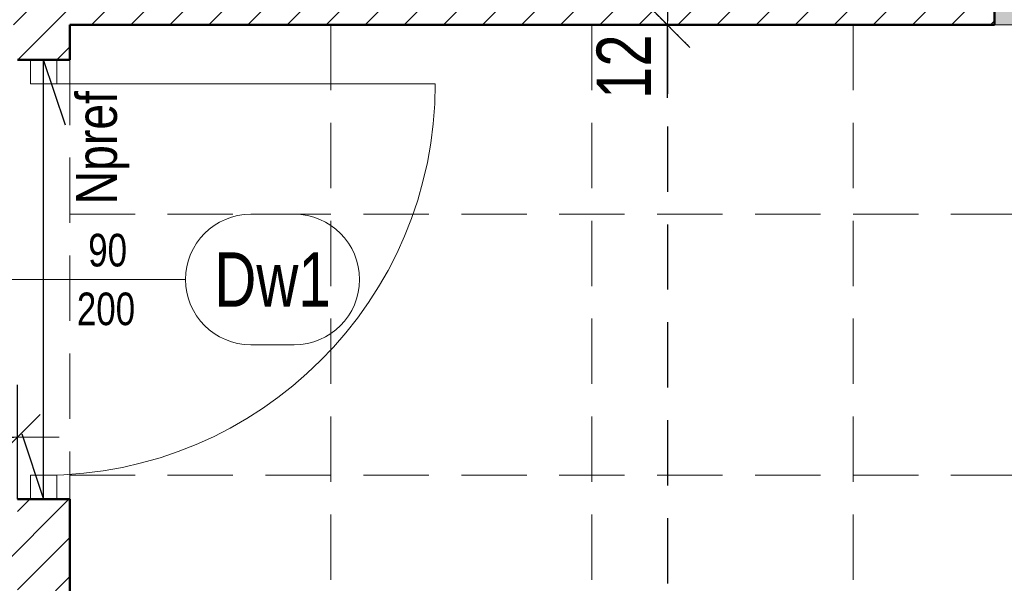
# Model space of a CAD drawing. Header units: millimetres. Extents: x 27490 to 108194, y -40520 to 41185.
# Tile 6 of 65: x 28433 to 28659, y -31823 to -31694. Entities that reach past the tile are written whole.
import ezdxf
from ezdxf.enums import TextEntityAlignment as Align

# ---------------------------------------------------------------- set-up
doc = ezdxf.new("R2010")
doc.units = ezdxf.units.MM
doc.linetypes.add('DASHEDX2', pattern=[1.5, 1, -0.5])
doc.layers.get('0').update_dxf_attribs({"lineweight": 18})
doc.layers.get('Defpoints').update_dxf_attribs({"lineweight": 18})
for name, color, linetype, lineweight in [('BA_sym', 7, 'Continuous', 18), ('BA_txc', 1, 'Continuous', 18), ('BA_txs', 2, 'Continuous', 18), ('PG_PRZERYWANE_ŚREDNIE', 1, 'DASHEDX2', 18), ('PG_WIDOKOWE_CIENKIE', 1, 'Continuous', 18), ('PG_WYMIARY', 1, 'Continuous', 18), ('PG_ŚCIANY_DZIAŁOWE', 3, 'Continuous', 18), ('WYBURZENIA', 160, 'Continuous', 30), ('WYPOSAŻENIE GARAŻU', 253, 'Continuous', 5)]:
    doc.layers.add(name, color=color, linetype=linetype, lineweight=lineweight)
doc.styles.add('BIKTS', font='bikromsw.shx', dxfattribs={"width": 0.85})
doc.styles.add('BIKWYM', font='BIKROMSW.SHX', dxfattribs={"width": 0.8})
doc.dimstyles.new('BA_KR_50', dxfattribs={"dimscale": 0.5, "dimtxt": 25, "dimasz": 1.666667, "dimexe": 24, "dimexo": 0, "dimgap": 0, "dimtad": 0, "dimdec": 1, "dimrnd": 0.5, "dimzin": 9, "dimdsep": 46, "dimtxsty": 'BIKWYM', "dimblk": 'WYM-KR', "dimcen": 0, "dimdle": 20, "dimclrd": 256, "dimclre": 256, "dimclrt": 7, "dimadec": 0, "dimazin": 0, "dimtfac": 0.033333, "dimtdec": 1, "dimtmove": 0, "dimatfit": 3, "dimldrblk": 'WYM-KR', "dimfxl": 40, "dimfxlon": 1, "dimtvp": 0.8, "dimtolj": 1, "dimarcsym": 0})

# ---------------------------------------------------------------- blocks, each defined once
blk = doc.blocks.new('symdrz')
blk.add_lwpolyline([(-10, -30, -1), (-10, 30), (10, 30, -1), (10, -30)], format="xyb", close=True)
at = {"style": 'BIKTS', "width": 0.8}
blk.add_attdef('SZERDRZ', text='', height=25, dxfattribs=at).set_placement((77.15, 8.8), align=Align.CENTER)
blk.add_attdef('SYMDRZ', text='', height=25, dxfattribs=at).set_placement((0, 0), align=Align.MIDDLE)
blk.add_attdef('WYSDRZ', text='', height=25, dxfattribs=at).set_placement((77.15, -9.49), align=Align.TOP_CENTER)
blk = doc.blocks.new('dr1h901')
at = {"color": 0}
blk.add_line((-0.5, 0), (-0.5, 1), dxfattribs=at)
blk.add_line((0, 0.3622), (0, -0.2655))
blk.add_arc((-0.5, 0), 1, 0, 90, dxfattribs=at)
blk = doc.blocks.new('jamb')
blk.add_lwpolyline([(-0.5, -0.5), (-0.5, 0.5), (0.5, 0.5), (0.5, -0.5)], close=True)
blk = doc.blocks.new('A$Cb1b4349b')
at = {"layer": 'WYPOSAŻENIE GARAŻU', "color": 240, "true_color": 0xed1f24, "xscale": 5.5, "yscale": 5.999999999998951, "zscale": 5.5, "rotation": 90}
for p in [(23.9, 98.25), (23.9, 2.75)]:
    blk.add_blockref('jamb', p, dxfattribs=at)
at = {"layer": 'WYPOSAŻENIE GARAŻU', "color": 1, "xscale": -90, "yscale": 90, "zscale": -90, "rotation": 270}
blk.add_blockref('dr1h901', (23.9, 50.5), dxfattribs=at)
blk = doc.blocks.new('WYM-KR')
at = {"color": 7, "linetype": 'ByBlock'}
blk.add_line((6.24, 6.24), (-6.24, -6.24), dxfattribs=at)
at = {"linetype": 'ByBlock'}
blk.add_line((11.52, 0), (-11.52, 0), dxfattribs=at)
blk = doc.blocks.new('*D801')
at = {"layer": 'Defpoints', "color": 0, "transparency": 16777216}
for p in [(28432.74, -31789.69), (28432.74, -31803.98), (28361.74, -31811.98)]:
    blk.add_point(p, dxfattribs=at)
at = {"layer": 'PG_WYMIARY', "lineweight": -2, "transparency": 16777216}
for p, q in [((28361.74, -31809.69), (28361.74, -31777.69)), ((28432.74, -31803.98), (28432.74, -31777.69)), ((28362.57, -31789.69), (28431.91, -31789.69))]:
    blk.add_line(p, q, dxfattribs=at)
at = {"layer": 'PG_WYMIARY', "lineweight": -2, "transparency": 16777216, "xscale": 0.8333333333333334, "yscale": 0.8333333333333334, "zscale": 0.8333333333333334, "rotation": 180}
blk.add_blockref('WYM-KR', (28361.74, -31789.69), dxfattribs=at)
at = {"layer": 'PG_WYMIARY', "lineweight": -2, "transparency": 16777216, "xscale": 0.8333333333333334, "yscale": 0.8333333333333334, "zscale": 0.8333333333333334}
blk.add_blockref('WYM-KR', (28432.74, -31789.69), dxfattribs=at)
at = {"layer": 'PG_WYMIARY', "color": 7, "transparency": 16777216, "insert": (28384.87, -31780.58), "char_height": 12.5, "attachment_point": 5, "style": 'BIKWYM'}
blk.add_mtext('\\A1;71', dxfattribs=at)
blk = doc.blocks.new('*D778')
at = {"layer": 'Defpoints', "color": 0, "transparency": 16777216}
for p in [(28571.38, -31682.98), (28571.38, -31694.98), (28582.06, -31694.98)]:
    blk.add_point(p, dxfattribs=at)
at = {"layer": 'PG_WYMIARY', "lineweight": -2, "transparency": 16777216}
for p, q in [((28571.38, -31682.98), (28594.06, -31682.98)), ((28582.06, -31683.81), (28582.06, -31694.14)), ((28571.38, -31694.98), (28594.06, -31694.98)), ((28582.06, -31711.72), (28582.06, -31694.98))]:
    blk.add_line(p, q, dxfattribs=at)
at = {"layer": 'PG_WYMIARY', "lineweight": -2, "transparency": 16777216, "xscale": 0.8333333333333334, "yscale": 0.8333333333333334, "zscale": 0.8333333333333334}
for p, rotation in [((28582.06, -31682.98), 90), ((28582.06, -31694.98), 270)]:
    blk.add_blockref('WYM-KR', p, dxfattribs=dict(at, rotation=rotation))
at = {"layer": 'PG_WYMIARY', "color": 7, "transparency": 16777216, "insert": (28572.06, -31704.58), "char_height": 12.5, "attachment_point": 5, "rotation": 90, "style": 'BIKWYM'}
blk.add_mtext('\\A1;12', dxfattribs=at)
blk = doc.blocks.new('*D779')
at = {"layer": 'Defpoints', "color": 0, "ltscale": 15, "transparency": 16777216}
for p in [(28452.79, -31694.98), (28452.79, -32098.48), (28582.06, -32098.48)]:
    blk.add_point(p, dxfattribs=at)
at = {"layer": 'PG_PRZERYWANE_ŚREDNIE', "lineweight": -2, "ltscale": 15, "transparency": 16777216}
for p, q in [((28562.06, -31694.98), (28594.06, -31694.98)), ((28582.06, -31695.81), (28582.06, -32097.64)), ((28562.06, -32098.48), (28594.06, -32098.48))]:
    blk.add_line(p, q, dxfattribs=at)
at = {"layer": 'PG_PRZERYWANE_ŚREDNIE', "lineweight": -2, "ltscale": 15, "transparency": 16777216, "xscale": 0.8333333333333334, "yscale": 0.8333333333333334, "zscale": 0.8333333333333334}
for p, rotation in [((28582.06, -31694.98), 90), ((28582.06, -32098.48), 270)]:
    blk.add_blockref('WYM-KR', p, dxfattribs=dict(at, rotation=rotation))
at = {"layer": 'PG_PRZERYWANE_ŚREDNIE', "color": 7, "lineweight": 15, "ltscale": 15, "transparency": 16777216, "insert": (28572.06, -31896.73), "char_height": 12.5, "attachment_point": 5, "rotation": 90, "style": 'BIKWYM'}
blk.add_mtext('\\A1;404', dxfattribs=at)

msp = doc.modelspace()

# ---------------------------------------------------------------- hatches: boundary and pattern name
at = {"layer": 'PG_WIDOKOWE_CIENKIE', "lineweight": 18}
h = msp.add_hatch(dxfattribs=at)
h.set_pattern_fill('LINE', scale=2, angle=45)
h.set_pattern_definition([(45, (-22681.607, 2584.853), (-4.49012806, 4.49012806), [])])
h.paths.add_polyline_path([(28657.24, -31682.98), (28344.24, -31682.98), (28332.24, -31682.98), (28332.24, -31694.98), (28432.74, -31694.98), (28432.74, -31702.98), (28444.74, -31702.98), (28444.74, -31694.98), (28657.24, -31694.98)])
h = msp.add_hatch(dxfattribs=at)
h.set_pattern_fill('LINE', scale=2, angle=45)
h.paths.add_polyline_path([(28361.74, -31823.98), (28361.74, -31812.57), (28361.74, -31811.98), (28432.74, -31811.98), (28432.74, -31803.98), (28444.74, -31803.98), (28444.74, -32117.98), (28432.74, -32117.98), (28432.74, -31823.98)])
at = {"layer": 'PG_ŚCIANY_DZIAŁOWE', "true_color": 0x939598, "transparency": 33554610}
h = msp.add_hatch(color=252, dxfattribs=at)
h.dxf.hatch_style = 1
h.paths.add_polyline_path([(28676.74, -31527.98), (28657.24, -31527.98), (28657.24, -31694.98), (28676.74, -31694.98)])

# ---------------------------------------------------------------- linework, layer by layer
for q in [(28657.24, -31527.98), (28676.74, -31694.98)]:
    msp.add_line((28657.24, -31694.98), q)
at = {"layer": 'PG_PRZERYWANE_ŚREDNIE', "color": 251, "lineweight": 15, "ltscale": 15, "true_color": 0x636466}
for p, q in [((28504.74, -31694.98), (28504.74, -32098.48)), ((28564.74, -31694.98), (28564.74, -32098.48)), ((28624.74, -31694.98), (28624.74, -32098.48)), ((28444.74, -31738.48), (28850.74, -31738.48)), ((28444.74, -31798.48), (28850.74, -31798.48))]:
    msp.add_line(p, q, dxfattribs=at)
at = {"layer": 'PG_PRZERYWANE_ŚREDNIE', "color": 6, "lineweight": 15, "ltscale": 15}
msp.add_line((28444.74, -31702.98), (28444.74, -31803.98), dxfattribs=at)
at = {"layer": 'PG_WIDOKOWE_CIENKIE', "color": 18, "lineweight": 50, "true_color": 0x000000}
for p, q in [((28657.24, -31682.98), (28657.24, -31694.98)), ((28444.74, -31702.98), (28444.74, -31694.98)), ((28444.74, -31694.98), (28657.24, -31694.98)), ((28432.74, -31702.98), (28444.74, -31702.98)), ((28432.74, -31803.98), (28444.74, -31803.98)), ((28444.74, -32117.98), (28444.74, -31803.98))]:
    msp.add_line(p, q, dxfattribs=at)
at = {"layer": 'WYBURZENIA', "color": 7}
for p, q in [((28438.74, -31803.98), (28438.74, -31702.98)), ((28443.74, -31717.98), (28438.74, -31702.98)), ((28433.74, -31788.98), (28438.74, -31803.98))]:
    msp.add_line(p, q, dxfattribs=at)

# ---------------------------------------------------------------- block references
at = {"color": 5, "lineweight": 20, "xscale": -1, "rotation": 180}
msp.add_blockref('A$Cb1b4349b', (28414.84, -31702.98), dxfattribs=at)
at = {"layer": 'BA_sym', "color": 18, "true_color": 0x000000}
ref = msp.add_blockref('symdrz', (28491.34, -31753.48), dxfattribs=dict(at, xscale=0.5000000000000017, yscale=0.5000000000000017, zscale=0.5000000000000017, rotation=4.729105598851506e-06))
ref.add_attrib('Symdrz', 'Dw1', dxfattribs={"height": 12.5, "rotation": 0, "style": 'BIKTS', "width": 0.8}).set_placement((28491.34, -31753.48), align=Align.MIDDLE_CENTER)
ref.add_attrib('Szerdrz', '90', dxfattribs={"layer": 'BA_txc', "height": 7.5, "rotation": 0, "style": 'BIKTS', "width": 0.8}).set_placement((28453.45, -31746.73), align=Align.MIDDLE_CENTER)
ref.add_attrib('Wysdrz', '200', dxfattribs={"layer": 'BA_txc', "height": 7.5, "rotation": 0, "style": 'BIKTS', "width": 0.8}).set_placement((28453.07, -31760.23), align=Align.MIDDLE_CENTER)

# ---------------------------------------------------------------- texts
at = {"layer": 'BA_txs', "color": 7, "insert": (28446.21, -31736.22), "char_height": 9.375, "width": 793.7526, "attachment_point": 1, "rotation": 90, "style": 'BIKTS'}
msp.add_mtext('Npref', dxfattribs=at)

# ---------------------------------------------------------------- dimensions: what is measured, and where the dimension line sits
at = {"layer": 'PG_PRZERYWANE_ŚREDNIE', "color": 251, "lineweight": 15, "ltscale": 15, "true_color": 0x636466}
dim = msp.add_linear_dim(base=(28582.06092469, -32098.47558061), p1=(28452.78834747, -31694.97558061), p2=(28452.78834747, -32098.47558061), angle=90, dimstyle='BA_KR_50', override={"dimdec": 0, "dimtmove": 1}, dxfattribs=at)
dim.commit()
dim.dimension.update_dxf_attribs({"geometry": '*D779', "text_midpoint": (28572.06092469, -31896.72558061)})
at = {"layer": 'PG_WYMIARY'}
dim = msp.add_linear_dim(base=(28582.06, -31694.98), p1=(28571.38, -31682.98), p2=(28571.38, -31694.98), angle=90, dimstyle='BA_KR_50', override={"dimdec": 0, "dimtmove": 1}, dxfattribs=at)
dim.commit()
dim.dimension.update_dxf_attribs({"geometry": '*D778', "text_midpoint": (28582.06, -31704.58), "dimtype": 160})
dim = msp.add_linear_dim(base=(28432.74, -31789.69), p1=(28361.74, -31811.98), p2=(28432.74, -31803.98), dimstyle='BA_KR_50', override={"dimdec": 0, "dimtmove": 1}, dxfattribs=at)
dim.commit()
dim.dimension.update_dxf_attribs({"geometry": '*D801', "text_midpoint": (28384.87, -31790.58), "dimtype": 160})

doc.saveas('drawing.dxf')
